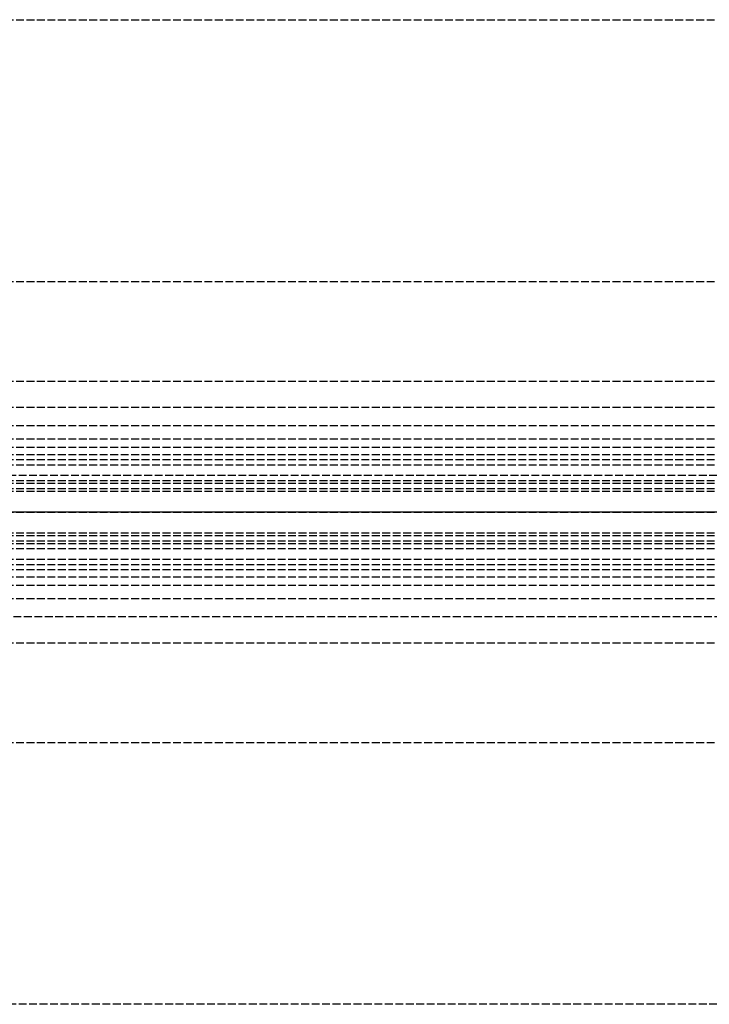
# Model space of a CAD drawing. Header units: millimetres. Extents: x 0 to 2050, y -94 to 94.
# Tile 7 of 10: x 137 to 269, y -94 to 94. Entities that reach past the tile are written whole.
import ezdxf

# ---------------------------------------------------------------- set-up
doc = ezdxf.new("R2010")
doc.units = ezdxf.units.MM
doc.header["$LTSCALE"] = 10
doc.linetypes.add('ALLCAD_Strich', pattern=[0.2, 0.15, -0.05])
doc.layers.add('BESCH_KONT_sich_schn_ansi_2d', color=40, linetype='Continuous')
doc.layers.add('BESCH_KONT_sich_schn_grun_2d', color=10, linetype='Continuous')

msp = doc.modelspace()

# ---------------------------------------------------------------- linework, layer by layer
at = {"layer": 'BESCH_KONT_sich_schn_ansi_2d', "linetype": 'ALLCAD_Strich'}
for p, q in [((0, 0, 2363), (2050, 0, 2363)), ((0, 0, 2363.5), (2050, 0, 2363.5)), ((0, 0, 2335), (2050, 0, 2335)), ((0, 0, 2339.5), (2050, 0, 2339.5)), ((0, 0, 2365.5), (2050, 0, 2365.5)), ((2050, 0, 2338.5), (0, 0, 2338.5)), ((0, 0, 2337), (2050, 0, 2337)), ((0, 0, 24), (1055, 0, 24)), ((0, 0, 23), (1055, 0, 23)), ((1055, 0, 2307), (0, 0, 2307)), ((0, 0, 24), (1055, 0, 24)), ((0, 0, 6), (995, 0, 6)), ((2050, 0, 2418), (0, 0, 2418)), ((0, 0, 2368), (2050, 0, 2368)), ((0, 0, 2301), (995, 0, 2301)), ((0, 0, 7), (995, 0, 7))]:
    msp.add_line(p, q, dxfattribs=at)
at = {"layer": 'BESCH_KONT_sich_schn_grun_2d', "linetype": 'ALLCAD_Strich'}
for p, q in [((0, 94), (2050, 94)), ((0, 44), (2050, 44)), ((0, 25), (2050, 25)), ((0, 20), (1055, 20)), ((0, 16.5), (2050, 16.5)), ((0, 14), (2050, 14)), ((0, 12.38), (2050, 12.38)), ((0, 11), (1055, 11)), ((30, 10), (1055, 10)), ((30, 10), (1055, 10)), ((134, 9), (921, 9)), ((2050, 7), (0, 7)), ((0, 6), (2050, 6)), ((0, 5.5), (2050, 5.5)), ((0, 4.5), (2050, 4.5)), ((0, 4), (2050, 4)), ((0, -4), (2050, -4)), ((0, -4.5), (2050, -4.5)), ((0, -5.5), (2050, -5.5)), ((0, -6), (2050, -6)), ((0, -7), (2050, -7)), ((134, -9), (921, -9)), ((0, -11), (1055, -11)), ((30, -10), (1055, -10)), ((30, -10), (1055, -10)), ((0, -12.38), (2050, -12.38)), ((0, -14), (2050, -14)), ((0, -16.5), (2050, -16.5)), ((1055, -20), (0, -20)), ((0, -25), (2050, -25)), ((0, -44), (2050, -44)), ((2050, -94), (0, -94))]:
    msp.add_line(p, q, dxfattribs=at)

doc.saveas('drawing.dxf')
